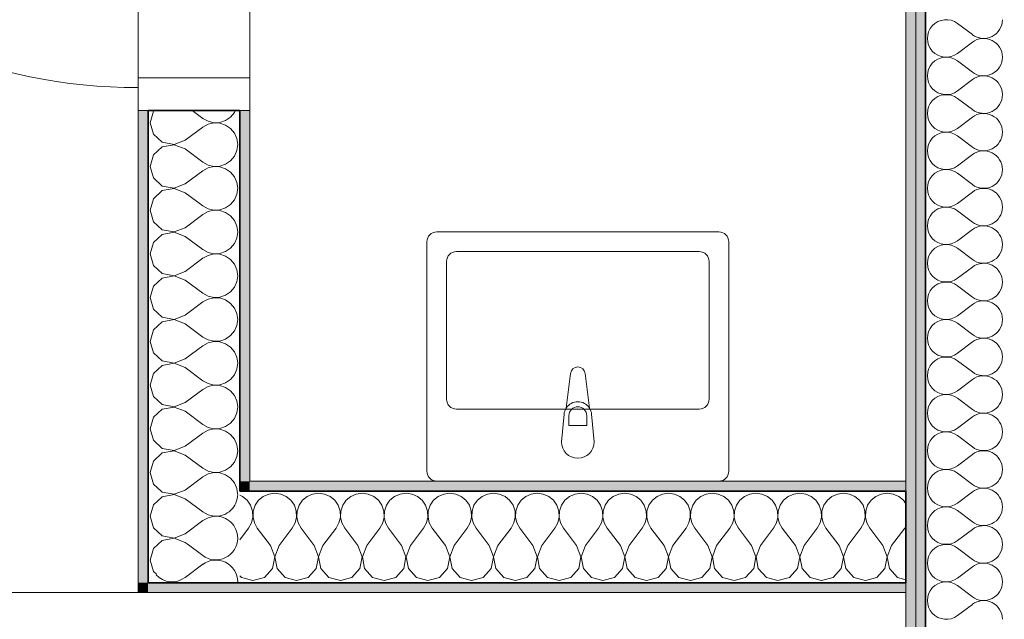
# Model space of a CAD drawing. Header units: centimetres. Extents: x -7.1 to 26.5, y -14.7 to 18.1.
# Tile 81 of 186: x 7.2 to 8.7, y 3.5 to 4.5. Entities that reach past the tile are written whole.
import ezdxf

# ---------------------------------------------------------------- set-up
doc = ezdxf.new("R2010")
doc.units = ezdxf.units.CM
doc.header["$LTSCALE"] = 10
doc.linetypes.add('AUSGEZOGEN', pattern=[0])
for name, color, linetype in [('XR$1$010 Portes', 7, 'Continuous'), ('XR$1$015 Murs intérieurs', 7, 'Continuous'), ('XR$1$015 Murs intérieurs – Lignes de séparation des couches', 7, 'Continuous'), ('XR$1$065 Mobilier installé', 7, 'Continuous'), ('XR$1$080 Définition des locaux – Contour', 7, 'Continuous'), ('XR$3$015 Murs intérieurs – Hachures des composants', 7, 'Continuous')]:
    doc.layers.add(name, color=color, linetype=linetype)

# ---------------------------------------------------------------- blocks, each defined once
blk = doc.blocks.new('COMPLEXOBJECT_12')
at = {"layer": 'XR$1$065 Mobilier installé', "color": 8, "linetype": 'AUSGEZOGEN', "lineweight": 13, "transparency": 33554687}
for p, q in [((8.2768, 4.1335), (7.8468, 4.1335)), ((7.8318, 4.1185), (7.8318, 3.7685)), ((8.2918, 3.7685), (8.2918, 4.1185)), ((7.8468, 3.7535), (8.2768, 3.7535))]:
    blk.add_line(p, q, dxfattribs=at)
for centre, start, end in [((7.8468, 4.1185), 90, 180), ((8.2768, 4.1185), 0, 90), ((7.8468, 3.7685), 180, 270), ((8.2768, 3.7685), 270, 0)]:
    blk.add_arc(centre, 0.015, start, end, dxfattribs=at)
blk = doc.blocks.new('COMPLEXOBJECT_13')
at = {"layer": 'XR$1$065 Mobilier installé', "color": 8, "linetype": 'AUSGEZOGEN', "lineweight": 13, "transparency": 33554687}
for p, q in [((8.044, 3.865), (8.0507, 3.9179)), ((8.0729, 3.9179), (8.0795, 3.865)), ((8.0368, 3.8135), (8.0408, 3.8555)), ((8.0828, 3.8555), (8.0868, 3.8135))]:
    blk.add_line(p, q, dxfattribs=at)
for centre, radius, start, end in [((8.0618, 3.9165), 0.0112, 7.1389, 172.8611), ((8.0618, 3.8536), 0.0211, 147.229, 174.8304), ((8.0618, 3.8536), 0.0211, 5.1696, 32.771), ((8.0618, 3.8135), 0.025, 180, 0)]:
    blk.add_arc(centre, radius, start, end, dxfattribs=at)
blk = doc.blocks.new('COMPLEXOBJECT_145')
at = {"layer": 'XR$3$015 Murs intérieurs – Hachures des composants', "color": 8, "linetype": 'AUSGEZOGEN', "lineweight": 13, "transparency": 33554687}
for p, q in [((8.6403, 4.4514), (8.6632, 4.4343)), ((8.6403, 4.4057), (8.6632, 4.4229)), ((8.6403, 4.3943), (8.6632, 4.3771)), ((8.6403, 4.3486), (8.6632, 4.3657)), ((8.6403, 4.3371), (8.6632, 4.32)), ((8.6403, 4.2914), (8.6632, 4.3086)), ((8.6403, 4.28), (8.6632, 4.2629)), ((8.6403, 4.2343), (8.6632, 4.2514)), ((8.6403, 4.2229), (8.6632, 4.2057)), ((8.6403, 4.1771), (8.6632, 4.1943)), ((8.6403, 4.1657), (8.6632, 4.1486)), ((8.6403, 4.12), (8.6632, 4.1371)), ((8.6403, 4.1086), (8.6632, 4.0914)), ((8.6403, 4.0629), (8.6632, 4.08)), ((8.6403, 4.0514), (8.6632, 4.0343)), ((8.6403, 4.0057), (8.6632, 4.0229)), ((8.6403, 3.9943), (8.6632, 3.9771)), ((8.6403, 3.9486), (8.6632, 3.9657)), ((8.6403, 3.9371), (8.6632, 3.92)), ((8.6403, 3.8914), (8.6632, 3.9086)), ((8.6403, 3.88), (8.6632, 3.8629)), ((8.6403, 3.8343), (8.6632, 3.8514)), ((8.6403, 3.8229), (8.6632, 3.8057)), ((8.6403, 3.7771), (8.6632, 3.7943)), ((8.6403, 3.7657), (8.6632, 3.7486)), ((8.6403, 3.72), (8.6632, 3.7371)), ((8.6403, 3.7086), (8.6632, 3.6914)), ((8.6403, 3.6629), (8.6632, 3.68)), ((8.6403, 3.6514), (8.6632, 3.6343)), ((8.6403, 3.6057), (8.6632, 3.6229)), ((8.6403, 3.5943), (8.6632, 3.5771)), ((8.6403, 3.5486), (8.6632, 3.5657))]:
    blk.add_line(p, q, dxfattribs=at)
for centre, start, end in [((8.6232, 4.4286), 53.1301, 306.8699), ((8.6803, 4.4571), 233.1301, 0), ((8.6803, 4.4), 0, 126.8699), ((8.6232, 4.3714), 53.1301, 306.8699), ((8.6803, 4.4), 233.1301, 0), ((8.6803, 4.3429), 0, 126.8699), ((8.6232, 4.3143), 53.1301, 306.8699), ((8.6803, 4.3429), 233.1301, 0), ((8.6803, 4.2857), 0, 126.8699), ((8.6232, 4.2571), 53.1301, 306.8699), ((8.6803, 4.2857), 233.1301, 0), ((8.6803, 4.2286), 0, 126.8699), ((8.6232, 4.2), 53.1301, 306.8699), ((8.6803, 4.2286), 233.1301, 0), ((8.6803, 4.1714), 0, 126.8699), ((8.6232, 4.1429), 53.1301, 306.8699), ((8.6803, 4.1714), 233.1301, 0), ((8.6803, 4.1143), 0, 126.8699), ((8.6232, 4.0857), 53.1301, 306.8699), ((8.6803, 4.1143), 233.1301, 0), ((8.6803, 4.0571), 0, 126.8699), ((8.6232, 4.0286), 53.1301, 306.8699), ((8.6803, 4.0571), 233.1301, 0), ((8.6803, 4), 0, 126.8699), ((8.6232, 3.9714), 53.1301, 306.8699), ((8.6803, 4), 233.1301, 0), ((8.6803, 3.9429), 0, 126.8699), ((8.6232, 3.9143), 53.1301, 306.8699), ((8.6803, 3.9429), 233.1301, 0), ((8.6803, 3.8857), 0, 126.8699), ((8.6232, 3.8571), 53.1301, 306.8699), ((8.6803, 3.8857), 233.1301, 0), ((8.6803, 3.8286), 0, 126.8699), ((8.6232, 3.8), 53.1301, 306.8699), ((8.6803, 3.8286), 233.1301, 0), ((8.6803, 3.7714), 0, 126.8699), ((8.6232, 3.7429), 53.1301, 306.8699), ((8.6803, 3.7714), 233.1301, 0), ((8.6803, 3.7143), 0, 126.8699), ((8.6232, 3.6857), 53.1301, 306.8699), ((8.6803, 3.7143), 233.1301, 0), ((8.6803, 3.6571), 0, 126.8699), ((8.6232, 3.6286), 53.1301, 306.8699), ((8.6803, 3.6571), 233.1301, 0), ((8.6803, 3.6), 0, 126.8699), ((8.6232, 3.5714), 53.1301, 306.8699), ((8.6803, 3.6), 233.1301, 0), ((8.6803, 3.5429), 0, 126.8699)]:
    blk.add_arc(centre, 0.0286, start, end, dxfattribs=at)
blk = doc.blocks.new('COMPLEXOBJECT_172')
at = {"layer": 'XR$3$015 Murs intérieurs – Hachures des composants', "color": 8, "linetype": 'AUSGEZOGEN', "lineweight": 13, "transparency": 33554687}
for p, q in [((7.4662, 3.6579), (7.4901, 3.64)), ((7.4634, 3.6067), (7.4901, 3.6267))]:
    blk.add_line(p, q, dxfattribs=at)
for centre, start, end in [((7.5101, 3.7333), 266.9235, 0), ((7.5101, 3.7333), 0, 3.0765), ((7.5101, 3.6667), 0, 93.2516), ((7.5101, 3.6667), 233.1301, 0), ((7.5101, 3.6), 0, 126.8699), ((7.4434, 3.6333), 222.7667, 306.8699), ((7.4434, 3.5667), 72.7676, 107.2324), ((7.5101, 3.6), 357.4272, 0)]:
    blk.add_arc(centre, 0.0333, start, end, dxfattribs=at)
blk = doc.blocks.new('COMPLEXOBJECT_174')
at = {"layer": 'XR$3$015 Murs intérieurs – Hachures des composants', "color": 8, "linetype": 'AUSGEZOGEN', "lineweight": 13, "transparency": 33554687}
for p, q in [((7.4151, 4.3175), (7.4101, 4.3)), ((7.4162, 4.3185), (7.4151, 4.3175)), ((7.4743, 4.3185), (7.4901, 4.3067)), ((7.4901, 4.3067), (7.4982, 4.3022)), ((7.525, 4.3035), (7.5326, 4.3087)), ((7.5326, 4.3087), (7.5385, 4.3158)), ((7.5385, 4.3158), (7.5396, 4.3185)), ((7.4101, 4.3), (7.4151, 4.2825)), ((7.4634, 4.2733), (7.4901, 4.2933)), ((7.4982, 4.2978), (7.4901, 4.2933)), ((7.4982, 4.3022), (7.5071, 4.3001)), ((7.5071, 4.2999), (7.4982, 4.2978)), ((7.5071, 4.3001), (7.5163, 4.3006)), ((7.5163, 4.2994), (7.5071, 4.2999)), ((7.5163, 4.3006), (7.525, 4.3035)), ((7.525, 4.2965), (7.5163, 4.2994)), ((7.5326, 4.2913), (7.525, 4.2965)), ((7.4151, 4.2825), (7.4285, 4.2702)), ((7.5385, 4.2842), (7.5326, 4.2913)), ((7.5422, 4.2758), (7.5385, 4.2842)), ((7.4285, 4.2631), (7.4151, 4.2509)), ((7.4285, 4.2702), (7.4464, 4.2668)), ((7.4464, 4.2665), (7.4285, 4.2631)), ((7.4464, 4.2668), (7.4634, 4.2733)), ((7.4634, 4.26), (7.4464, 4.2665)), ((7.5434, 4.2667), (7.5422, 4.2758)), ((7.5422, 4.2576), (7.5434, 4.2667)), ((7.4151, 4.2509), (7.4101, 4.2333)), ((7.4634, 4.26), (7.4901, 4.24)), ((7.5326, 4.2421), (7.5385, 4.2491)), ((7.5385, 4.2491), (7.5422, 4.2576)), ((7.4101, 4.2333), (7.4151, 4.2158)), ((7.4901, 4.24), (7.4982, 4.2355)), ((7.4982, 4.2355), (7.5071, 4.2335)), ((7.5071, 4.2332), (7.4982, 4.2311)), ((7.5071, 4.2335), (7.5163, 4.2339)), ((7.5163, 4.2328), (7.5071, 4.2332)), ((7.5163, 4.2339), (7.525, 4.2369)), ((7.525, 4.2298), (7.5163, 4.2328)), ((7.525, 4.2369), (7.5326, 4.2421)), ((7.4634, 4.2067), (7.4901, 4.2267)), ((7.4982, 4.2311), (7.4901, 4.2267)), ((7.5326, 4.2246), (7.525, 4.2298)), ((7.5385, 4.2175), (7.5326, 4.2246)), ((7.5422, 4.2091), (7.5385, 4.2175)), ((7.4151, 4.2158), (7.4285, 4.2035)), ((7.4285, 4.2035), (7.4464, 4.2001)), ((7.4464, 4.2001), (7.4634, 4.2067)), ((7.5434, 4.2), (7.5422, 4.2091)), ((7.4285, 4.1965), (7.4151, 4.1842)), ((7.4464, 4.1999), (7.4285, 4.1965)), ((7.4634, 4.1933), (7.4464, 4.1999)), ((7.4634, 4.1933), (7.4901, 4.1733)), ((7.5385, 4.1825), (7.5422, 4.1909)), ((7.5422, 4.1909), (7.5434, 4.2)), ((7.4151, 4.1842), (7.4101, 4.1667)), ((7.4901, 4.1733), (7.4982, 4.1689)), ((7.525, 4.1702), (7.5326, 4.1754)), ((7.5326, 4.1754), (7.5385, 4.1825)), ((7.4101, 4.1667), (7.4151, 4.1491)), ((7.4634, 4.14), (7.4901, 4.16)), ((7.4982, 4.1645), (7.4901, 4.16)), ((7.4982, 4.1689), (7.5071, 4.1668)), ((7.5071, 4.1665), (7.4982, 4.1645)), ((7.5071, 4.1668), (7.5163, 4.1672)), ((7.5163, 4.1661), (7.5071, 4.1665)), ((7.5163, 4.1672), (7.525, 4.1702)), ((7.525, 4.1631), (7.5163, 4.1661)), ((7.5326, 4.1579), (7.525, 4.1631)), ((7.5385, 4.1509), (7.5326, 4.1579)), ((7.4151, 4.1491), (7.4285, 4.1369)), ((7.5422, 4.1424), (7.5385, 4.1509)), ((7.5434, 4.1333), (7.5422, 4.1424)), ((7.4285, 4.1298), (7.4151, 4.1175)), ((7.4285, 4.1369), (7.4464, 4.1335)), ((7.4464, 4.1332), (7.4285, 4.1298)), ((7.4464, 4.1335), (7.4634, 4.14)), ((7.4634, 4.1267), (7.4464, 4.1332)), ((7.4634, 4.1267), (7.4901, 4.1067)), ((7.5422, 4.1242), (7.5434, 4.1333)), ((7.4151, 4.1175), (7.4101, 4.1)), ((7.5326, 4.1087), (7.5385, 4.1158)), ((7.5385, 4.1158), (7.5422, 4.1242)), ((7.4101, 4.1), (7.4151, 4.0825)), ((7.4901, 4.1067), (7.4982, 4.1022)), ((7.4982, 4.0978), (7.4901, 4.0933)), ((7.4982, 4.1022), (7.5071, 4.1001)), ((7.5071, 4.0999), (7.4982, 4.0978)), ((7.5071, 4.1001), (7.5163, 4.1006)), ((7.5163, 4.0994), (7.5071, 4.0999)), ((7.5163, 4.1006), (7.525, 4.1035)), ((7.525, 4.0965), (7.5163, 4.0994)), ((7.525, 4.1035), (7.5326, 4.1087)), ((7.4151, 4.0825), (7.4285, 4.0702)), ((7.4634, 4.0733), (7.4901, 4.0933)), ((7.5326, 4.0913), (7.525, 4.0965)), ((7.5385, 4.0842), (7.5326, 4.0913)), ((7.5422, 4.0758), (7.5385, 4.0842)), ((7.4285, 4.0702), (7.4464, 4.0668)), ((7.4464, 4.0668), (7.4634, 4.0733)), ((7.5434, 4.0667), (7.5422, 4.0758)), ((7.5422, 4.0576), (7.5434, 4.0667)), ((7.4285, 4.0631), (7.4151, 4.0509)), ((7.4464, 4.0665), (7.4285, 4.0631)), ((7.4634, 4.06), (7.4464, 4.0665)), ((7.4634, 4.06), (7.4901, 4.04)), ((7.5385, 4.0491), (7.5422, 4.0576)), ((7.4151, 4.0509), (7.4101, 4.0333)), ((7.4901, 4.04), (7.4982, 4.0355)), ((7.5163, 4.0339), (7.525, 4.0369)), ((7.525, 4.0369), (7.5326, 4.0421)), ((7.5326, 4.0421), (7.5385, 4.0491)), ((7.4101, 4.0333), (7.4151, 4.0158)), ((7.4634, 4.0067), (7.4901, 4.0267)), ((7.4982, 4.0311), (7.4901, 4.0267)), ((7.4982, 4.0355), (7.5071, 4.0335)), ((7.5071, 4.0332), (7.4982, 4.0311)), ((7.5071, 4.0335), (7.5163, 4.0339)), ((7.5163, 4.0328), (7.5071, 4.0332)), ((7.525, 4.0298), (7.5163, 4.0328)), ((7.5326, 4.0246), (7.525, 4.0298)), ((7.5385, 4.0175), (7.5326, 4.0246)), ((7.4151, 4.0158), (7.4285, 4.0035)), ((7.4464, 4.0001), (7.4634, 4.0067)), ((7.5422, 4.0091), (7.5385, 4.0175)), ((7.5434, 4), (7.5422, 4.0091)), ((7.4285, 3.9965), (7.4151, 3.9842)), ((7.4285, 4.0035), (7.4464, 4.0001)), ((7.4464, 3.9999), (7.4285, 3.9965)), ((7.4634, 3.9933), (7.4464, 3.9999)), ((7.4634, 3.9933), (7.4901, 3.9733)), ((7.5422, 3.9909), (7.5434, 4)), ((7.4151, 3.9842), (7.4101, 3.9667)), ((7.5326, 3.9754), (7.5385, 3.9825)), ((7.5385, 3.9825), (7.5422, 3.9909)), ((7.4101, 3.9667), (7.4151, 3.9491)), ((7.4901, 3.9733), (7.4982, 3.9689)), ((7.4982, 3.9645), (7.4901, 3.96)), ((7.4982, 3.9689), (7.5071, 3.9668)), ((7.5071, 3.9665), (7.4982, 3.9645)), ((7.5071, 3.9668), (7.5163, 3.9672)), ((7.5163, 3.9661), (7.5071, 3.9665)), ((7.5163, 3.9672), (7.525, 3.9702)), ((7.525, 3.9631), (7.5163, 3.9661)), ((7.525, 3.9702), (7.5326, 3.9754)), ((7.5326, 3.9579), (7.525, 3.9631)), ((7.4151, 3.9491), (7.4285, 3.9369)), ((7.4634, 3.94), (7.4901, 3.96)), ((7.5385, 3.9509), (7.5326, 3.9579)), ((7.5422, 3.9424), (7.5385, 3.9509)), ((7.4285, 3.9369), (7.4464, 3.9335)), ((7.4464, 3.9332), (7.4285, 3.9298)), ((7.4464, 3.9335), (7.4634, 3.94)), ((7.4634, 3.9267), (7.4464, 3.9332)), ((7.5434, 3.9333), (7.5422, 3.9424)), ((7.5422, 3.9242), (7.5434, 3.9333)), ((7.4151, 3.9175), (7.4101, 3.9)), ((7.4285, 3.9298), (7.4151, 3.9175)), ((7.4634, 3.9267), (7.4901, 3.9067)), ((7.5385, 3.9158), (7.5422, 3.9242)), ((7.4901, 3.9067), (7.4982, 3.9022)), ((7.4982, 3.9022), (7.5071, 3.9001)), ((7.5163, 3.9006), (7.525, 3.9035)), ((7.525, 3.9035), (7.5326, 3.9087)), ((7.5326, 3.9087), (7.5385, 3.9158)), ((7.4101, 3.9), (7.4151, 3.8825)), ((7.4634, 3.8733), (7.4901, 3.8933)), ((7.4982, 3.8978), (7.4901, 3.8933)), ((7.5071, 3.8999), (7.4982, 3.8978)), ((7.5071, 3.9001), (7.5163, 3.9006)), ((7.5163, 3.8994), (7.5071, 3.8999)), ((7.525, 3.8965), (7.5163, 3.8994)), ((7.5326, 3.8913), (7.525, 3.8965)), ((7.5385, 3.8842), (7.5326, 3.8913)), ((7.4151, 3.8825), (7.4285, 3.8702)), ((7.4464, 3.8668), (7.4634, 3.8733)), ((7.5422, 3.8758), (7.5385, 3.8842)), ((7.5434, 3.8667), (7.5422, 3.8758)), ((7.4285, 3.8631), (7.4151, 3.8509)), ((7.4285, 3.8702), (7.4464, 3.8668)), ((7.4464, 3.8665), (7.4285, 3.8631)), ((7.4634, 3.86), (7.4464, 3.8665)), ((7.4634, 3.86), (7.4901, 3.84)), ((7.5385, 3.8491), (7.5422, 3.8576)), ((7.5422, 3.8576), (7.5434, 3.8667)), ((7.4151, 3.8509), (7.4101, 3.8333)), ((7.525, 3.8369), (7.5326, 3.8421)), ((7.5326, 3.8421), (7.5385, 3.8491)), ((7.4101, 3.8333), (7.4151, 3.8158)), ((7.4634, 3.8067), (7.4901, 3.8267)), ((7.4901, 3.84), (7.4982, 3.8355)), ((7.4982, 3.8311), (7.4901, 3.8267)), ((7.4982, 3.8355), (7.5071, 3.8335)), ((7.5071, 3.8332), (7.4982, 3.8311)), ((7.5071, 3.8335), (7.5163, 3.8339)), ((7.5163, 3.8328), (7.5071, 3.8332)), ((7.5163, 3.8339), (7.525, 3.8369)), ((7.525, 3.8298), (7.5163, 3.8328)), ((7.5326, 3.8246), (7.525, 3.8298)), ((7.4151, 3.8158), (7.4285, 3.8035)), ((7.5385, 3.8175), (7.5326, 3.8246)), ((7.5422, 3.8091), (7.5385, 3.8175)), ((7.4285, 3.7965), (7.4151, 3.7842)), ((7.4285, 3.8035), (7.4464, 3.8001)), ((7.4464, 3.7999), (7.4285, 3.7965)), ((7.4464, 3.8001), (7.4634, 3.8067)), ((7.4634, 3.7933), (7.4464, 3.7999)), ((7.5434, 3.8), (7.5422, 3.8091)), ((7.5422, 3.7909), (7.5434, 3.8)), ((7.4151, 3.7842), (7.4101, 3.7667)), ((7.4634, 3.7933), (7.4901, 3.7733)), ((7.5326, 3.7754), (7.5385, 3.7825)), ((7.5385, 3.7825), (7.5422, 3.7909)), ((7.4101, 3.7667), (7.4151, 3.7491)), ((7.4901, 3.7733), (7.4982, 3.7689)), ((7.4982, 3.7689), (7.5071, 3.7668)), ((7.5071, 3.7665), (7.4982, 3.7645)), ((7.5071, 3.7668), (7.5163, 3.7672)), ((7.5163, 3.7661), (7.5071, 3.7665)), ((7.5163, 3.7672), (7.525, 3.7702)), ((7.525, 3.7702), (7.5326, 3.7754)), ((7.4634, 3.74), (7.4901, 3.76)), ((7.4982, 3.7645), (7.4901, 3.76)), ((7.525, 3.7631), (7.5163, 3.7661)), ((7.5326, 3.7579), (7.525, 3.7631)), ((7.5385, 3.7509), (7.5326, 3.7579)), ((7.4151, 3.7491), (7.4267, 3.7385)), ((7.4595, 3.7385), (7.4634, 3.74)), ((7.5422, 3.7424), (7.5385, 3.7509)), ((7.5427, 3.7385), (7.5422, 3.7424))]:
    blk.add_line(p, q, dxfattribs=at)
blk = doc.blocks.new('COMPLEXOBJECT_176')
at = {"layer": 'XR$3$015 Murs intérieurs – Hachures des composants', "color": 8, "linetype": 'AUSGEZOGEN', "lineweight": 13, "transparency": 33554687}
for p, q in [((7.4267, 3.7385), (7.4285, 3.7369)), ((7.4285, 3.7369), (7.4464, 3.7335)), ((7.4464, 3.7335), (7.4595, 3.7385)), ((7.5432, 3.7349), (7.5427, 3.7385)), ((7.4285, 3.7298), (7.4151, 3.7175)), ((7.4464, 3.7332), (7.4285, 3.7298)), ((7.4634, 3.7267), (7.4464, 3.7332)), ((7.4634, 3.7267), (7.4901, 3.7067)), ((7.4151, 3.7175), (7.4101, 3.7)), ((7.4901, 3.7067), (7.4982, 3.7022)), ((7.4101, 3.7), (7.4151, 3.6825)), ((7.4634, 3.6733), (7.4901, 3.6933)), ((7.4982, 3.6978), (7.4901, 3.6933)), ((7.4982, 3.7022), (7.5071, 3.7001)), ((7.5071, 3.6999), (7.4982, 3.6978)), ((7.5071, 3.7001), (7.5085, 3.7002)), ((7.5081, 3.6998), (7.5071, 3.6999)), ((7.4151, 3.6825), (7.4285, 3.6702)), ((7.4285, 3.6631), (7.4151, 3.6509)), ((7.4285, 3.6702), (7.4464, 3.6668)), ((7.4464, 3.6665), (7.4285, 3.6631)), ((7.4464, 3.6668), (7.4634, 3.6733)), ((7.4634, 3.66), (7.4464, 3.6665)), ((7.4151, 3.6509), (7.4101, 3.6333)), ((7.4634, 3.66), (7.4662, 3.6579)), ((7.4101, 3.6333), (7.4151, 3.6158)), ((7.4151, 3.6158), (7.4198, 3.6115))]:
    blk.add_line(p, q, dxfattribs=at)
blk = doc.blocks.new('COMPLEXOBJECT_177')
at = {"layer": 'XR$3$015 Murs intérieurs – Hachures des composants', "color": 8, "linetype": 'AUSGEZOGEN', "lineweight": 13, "transparency": 33554687}
for p, q in [((7.5509, 3.7302), (7.5468, 3.732)), ((7.5579, 3.7243), (7.5509, 3.7302)), ((7.5631, 3.7167), (7.5579, 3.7243)), ((7.5754, 3.7243), (7.5702, 3.7167)), ((7.5825, 3.7302), (7.5754, 3.7243)), ((7.5909, 3.7339), (7.5825, 3.7302)), ((7.6, 3.7352), (7.5909, 3.7339)), ((7.6091, 3.7339), (7.6, 3.7352)), ((7.6175, 3.7302), (7.6091, 3.7339)), ((7.6246, 3.7243), (7.6175, 3.7302)), ((7.6298, 3.7167), (7.6246, 3.7243)), ((7.6421, 3.7243), (7.6369, 3.7167)), ((7.6491, 3.7302), (7.6421, 3.7243)), ((7.6576, 3.7339), (7.6491, 3.7302)), ((7.6667, 3.7352), (7.6576, 3.7339)), ((7.6758, 3.7339), (7.6667, 3.7352)), ((7.6842, 3.7302), (7.6758, 3.7339)), ((7.6913, 3.7243), (7.6842, 3.7302)), ((7.6965, 3.7167), (7.6913, 3.7243)), ((7.7087, 3.7243), (7.7035, 3.7167)), ((7.7158, 3.7302), (7.7087, 3.7243)), ((7.7242, 3.7339), (7.7158, 3.7302)), ((7.7333, 3.7352), (7.7242, 3.7339)), ((7.7424, 3.7339), (7.7333, 3.7352)), ((7.7509, 3.7302), (7.7424, 3.7339)), ((7.7579, 3.7243), (7.7509, 3.7302)), ((7.7631, 3.7167), (7.7579, 3.7243)), ((7.7754, 3.7243), (7.7702, 3.7167)), ((7.7825, 3.7302), (7.7754, 3.7243)), ((7.7909, 3.7339), (7.7825, 3.7302)), ((7.8, 3.7352), (7.7909, 3.7339)), ((7.8091, 3.7339), (7.8, 3.7352)), ((7.8175, 3.7302), (7.8091, 3.7339)), ((7.8246, 3.7243), (7.8175, 3.7302)), ((7.8298, 3.7167), (7.8246, 3.7243)), ((7.8421, 3.7243), (7.8369, 3.7167)), ((7.8491, 3.7302), (7.8421, 3.7243)), ((7.8576, 3.7339), (7.8491, 3.7302)), ((7.8667, 3.7352), (7.8576, 3.7339)), ((7.8758, 3.7339), (7.8667, 3.7352)), ((7.8842, 3.7302), (7.8758, 3.7339)), ((7.8913, 3.7243), (7.8842, 3.7302)), ((7.8965, 3.7167), (7.8913, 3.7243)), ((7.9087, 3.7243), (7.9035, 3.7167)), ((7.9158, 3.7302), (7.9087, 3.7243)), ((7.9242, 3.7339), (7.9158, 3.7302)), ((7.9333, 3.7352), (7.9242, 3.7339)), ((7.9424, 3.7339), (7.9333, 3.7352)), ((7.9509, 3.7302), (7.9424, 3.7339)), ((7.9579, 3.7243), (7.9509, 3.7302)), ((7.9631, 3.7167), (7.9579, 3.7243)), ((7.9754, 3.7243), (7.9702, 3.7167)), ((7.9825, 3.7302), (7.9754, 3.7243)), ((7.9909, 3.7339), (7.9825, 3.7302)), ((8, 3.7352), (7.9909, 3.7339)), ((8.0091, 3.7339), (8, 3.7352)), ((8.0175, 3.7302), (8.0091, 3.7339)), ((8.0246, 3.7243), (8.0175, 3.7302)), ((8.0298, 3.7167), (8.0246, 3.7243)), ((8.0421, 3.7243), (8.0369, 3.7167)), ((8.0491, 3.7302), (8.0421, 3.7243)), ((8.0576, 3.7339), (8.0491, 3.7302)), ((8.0667, 3.7352), (8.0576, 3.7339)), ((8.0758, 3.7339), (8.0667, 3.7352)), ((8.0842, 3.7302), (8.0758, 3.7339)), ((8.0913, 3.7243), (8.0842, 3.7302)), ((8.0965, 3.7167), (8.0913, 3.7243)), ((8.1087, 3.7243), (8.1035, 3.7167)), ((8.1158, 3.7302), (8.1087, 3.7243)), ((8.1242, 3.7339), (8.1158, 3.7302)), ((8.1333, 3.7352), (8.1242, 3.7339)), ((8.1424, 3.7339), (8.1333, 3.7352)), ((8.1509, 3.7302), (8.1424, 3.7339)), ((8.1579, 3.7243), (8.1509, 3.7302)), ((8.1631, 3.7167), (8.1579, 3.7243)), ((8.1754, 3.7243), (8.1702, 3.7167)), ((8.1825, 3.7302), (8.1754, 3.7243)), ((8.1909, 3.7339), (8.1825, 3.7302)), ((8.2, 3.7352), (8.1909, 3.7339)), ((8.2091, 3.7339), (8.2, 3.7352)), ((8.2175, 3.7302), (8.2091, 3.7339)), ((8.2246, 3.7243), (8.2175, 3.7302)), ((8.2298, 3.7167), (8.2246, 3.7243)), ((8.2421, 3.7243), (8.2369, 3.7167)), ((8.2491, 3.7302), (8.2421, 3.7243)), ((8.2576, 3.7339), (8.2491, 3.7302)), ((8.2667, 3.7352), (8.2576, 3.7339)), ((8.2758, 3.7339), (8.2667, 3.7352)), ((8.2842, 3.7302), (8.2758, 3.7339)), ((8.2913, 3.7243), (8.2842, 3.7302)), ((8.2965, 3.7167), (8.2913, 3.7243)), ((8.3087, 3.7243), (8.3035, 3.7167)), ((8.3158, 3.7302), (8.3087, 3.7243)), ((8.3242, 3.7339), (8.3158, 3.7302)), ((8.3333, 3.7352), (8.3242, 3.7339)), ((8.3424, 3.7339), (8.3333, 3.7352)), ((8.3509, 3.7302), (8.3424, 3.7339)), ((8.3579, 3.7243), (8.3509, 3.7302)), ((8.3631, 3.7167), (8.3579, 3.7243)), ((8.3754, 3.7243), (8.3702, 3.7167)), ((8.3825, 3.7302), (8.3754, 3.7243)), ((8.3909, 3.7339), (8.3825, 3.7302)), ((8.4, 3.7352), (8.3909, 3.7339)), ((8.4091, 3.7339), (8.4, 3.7352)), ((8.4175, 3.7302), (8.4091, 3.7339)), ((8.4246, 3.7243), (8.4175, 3.7302)), ((8.4298, 3.7167), (8.4246, 3.7243)), ((8.4421, 3.7243), (8.4369, 3.7167)), ((8.4491, 3.7302), (8.4421, 3.7243)), ((8.4576, 3.7339), (8.4491, 3.7302)), ((8.4667, 3.7352), (8.4576, 3.7339)), ((8.4758, 3.7339), (8.4667, 3.7352)), ((8.4842, 3.7302), (8.4758, 3.7339)), ((8.4913, 3.7243), (8.4842, 3.7302)), ((8.4965, 3.7167), (8.4913, 3.7243)), ((8.5087, 3.7243), (8.5035, 3.7167)), ((8.5158, 3.7302), (8.5087, 3.7243)), ((8.5242, 3.7339), (8.5158, 3.7302)), ((8.5333, 3.7352), (8.5242, 3.7339)), ((8.5424, 3.7339), (8.5333, 3.7352)), ((8.5509, 3.7302), (8.5424, 3.7339)), ((8.5579, 3.7243), (8.5509, 3.7302)), ((8.5618, 3.7187), (8.5579, 3.7243)), ((7.5661, 3.708), (7.5631, 3.7167)), ((7.5665, 3.6988), (7.5661, 3.708)), ((7.5672, 3.708), (7.5668, 3.6988)), ((7.5702, 3.7167), (7.5672, 3.708)), ((7.6328, 3.708), (7.6298, 3.7167)), ((7.6332, 3.6988), (7.6328, 3.708)), ((7.6339, 3.708), (7.6335, 3.6988)), ((7.6369, 3.7167), (7.6339, 3.708)), ((7.6994, 3.708), (7.6965, 3.7167)), ((7.6999, 3.6988), (7.6994, 3.708)), ((7.7006, 3.708), (7.7001, 3.6988)), ((7.7035, 3.7167), (7.7006, 3.708)), ((7.7661, 3.708), (7.7631, 3.7167)), ((7.7665, 3.6988), (7.7661, 3.708)), ((7.7672, 3.708), (7.7668, 3.6988)), ((7.7702, 3.7167), (7.7672, 3.708)), ((7.8328, 3.708), (7.8298, 3.7167)), ((7.8332, 3.6988), (7.8328, 3.708)), ((7.8339, 3.708), (7.8335, 3.6988)), ((7.8369, 3.7167), (7.8339, 3.708)), ((7.8994, 3.708), (7.8965, 3.7167)), ((7.8999, 3.6988), (7.8994, 3.708)), ((7.9006, 3.708), (7.9001, 3.6988)), ((7.9035, 3.7167), (7.9006, 3.708)), ((7.9661, 3.708), (7.9631, 3.7167)), ((7.9665, 3.6988), (7.9661, 3.708)), ((7.9672, 3.708), (7.9668, 3.6988)), ((7.9702, 3.7167), (7.9672, 3.708)), ((8.0328, 3.708), (8.0298, 3.7167)), ((8.0332, 3.6988), (8.0328, 3.708)), ((8.0339, 3.708), (8.0335, 3.6988)), ((8.0369, 3.7167), (8.0339, 3.708)), ((8.0994, 3.708), (8.0965, 3.7167)), ((8.0999, 3.6988), (8.0994, 3.708)), ((8.1006, 3.708), (8.1001, 3.6988)), ((8.1035, 3.7167), (8.1006, 3.708)), ((8.1661, 3.708), (8.1631, 3.7167)), ((8.1665, 3.6988), (8.1661, 3.708)), ((8.1672, 3.708), (8.1668, 3.6988)), ((8.1702, 3.7167), (8.1672, 3.708)), ((8.2328, 3.708), (8.2298, 3.7167)), ((8.2332, 3.6988), (8.2328, 3.708)), ((8.2339, 3.708), (8.2335, 3.6988)), ((8.2369, 3.7167), (8.2339, 3.708)), ((8.2994, 3.708), (8.2965, 3.7167)), ((8.2999, 3.6988), (8.2994, 3.708)), ((8.3006, 3.708), (8.3001, 3.6988)), ((8.3035, 3.7167), (8.3006, 3.708)), ((8.3661, 3.708), (8.3631, 3.7167)), ((8.3665, 3.6988), (8.3661, 3.708)), ((8.3672, 3.708), (8.3668, 3.6988)), ((8.3702, 3.7167), (8.3672, 3.708)), ((8.4328, 3.708), (8.4298, 3.7167)), ((8.4332, 3.6988), (8.4328, 3.708)), ((8.4339, 3.708), (8.4335, 3.6988)), ((8.4369, 3.7167), (8.4339, 3.708)), ((8.4994, 3.708), (8.4965, 3.7167)), ((8.4999, 3.6988), (8.4994, 3.708)), ((8.5006, 3.708), (8.5001, 3.6988)), ((8.5035, 3.7167), (8.5006, 3.708)), ((7.5645, 3.6899), (7.5665, 3.6988)), ((7.5668, 3.6988), (7.5689, 3.6899)), ((7.6311, 3.6899), (7.6332, 3.6988)), ((7.6335, 3.6988), (7.6355, 3.6899)), ((7.6978, 3.6899), (7.6999, 3.6988)), ((7.7001, 3.6988), (7.7022, 3.6899)), ((7.7645, 3.6899), (7.7665, 3.6988)), ((7.7668, 3.6988), (7.7689, 3.6899)), ((7.8311, 3.6899), (7.8332, 3.6988)), ((7.8335, 3.6988), (7.8355, 3.6899)), ((7.8978, 3.6899), (7.8999, 3.6988)), ((7.9001, 3.6988), (7.9022, 3.6899)), ((7.9645, 3.6899), (7.9665, 3.6988)), ((7.9668, 3.6988), (7.9689, 3.6899)), ((8.0311, 3.6899), (8.0332, 3.6988)), ((8.0335, 3.6988), (8.0355, 3.6899)), ((8.0978, 3.6899), (8.0999, 3.6988)), ((8.1001, 3.6988), (8.1022, 3.6899)), ((8.1645, 3.6899), (8.1665, 3.6988)), ((8.1668, 3.6988), (8.1689, 3.6899)), ((8.2311, 3.6899), (8.2332, 3.6988)), ((8.2335, 3.6988), (8.2355, 3.6899)), ((8.2978, 3.6899), (8.2999, 3.6988)), ((8.3001, 3.6988), (8.3022, 3.6899)), ((8.3645, 3.6899), (8.3665, 3.6988)), ((8.3668, 3.6988), (8.3689, 3.6899)), ((8.4311, 3.6899), (8.4332, 3.6988)), ((8.4335, 3.6988), (8.4355, 3.6899)), ((8.4978, 3.6899), (8.4999, 3.6988)), ((8.5001, 3.6988), (8.5022, 3.6899)), ((7.5468, 3.6642), (7.56, 3.6818)), ((7.56, 3.6818), (7.5645, 3.6899)), ((7.5689, 3.6899), (7.5733, 3.6818)), ((7.5933, 3.6552), (7.5733, 3.6818)), ((7.6067, 3.6552), (7.6267, 3.6818)), ((7.6267, 3.6818), (7.6311, 3.6899)), ((7.6355, 3.6899), (7.64, 3.6818)), ((7.66, 3.6552), (7.64, 3.6818)), ((7.6733, 3.6552), (7.6933, 3.6818)), ((7.6933, 3.6818), (7.6978, 3.6899)), ((7.7022, 3.6899), (7.7067, 3.6818)), ((7.7267, 3.6552), (7.7067, 3.6818)), ((7.74, 3.6552), (7.76, 3.6818)), ((7.76, 3.6818), (7.7645, 3.6899)), ((7.7689, 3.6899), (7.7733, 3.6818)), ((7.7933, 3.6552), (7.7733, 3.6818)), ((7.8067, 3.6552), (7.8267, 3.6818)), ((7.8267, 3.6818), (7.8311, 3.6899)), ((7.8355, 3.6899), (7.84, 3.6818)), ((7.86, 3.6552), (7.84, 3.6818)), ((7.8733, 3.6552), (7.8933, 3.6818)), ((7.8933, 3.6818), (7.8978, 3.6899)), ((7.9022, 3.6899), (7.9067, 3.6818)), ((7.9267, 3.6552), (7.9067, 3.6818)), ((7.94, 3.6552), (7.96, 3.6818)), ((7.96, 3.6818), (7.9645, 3.6899)), ((7.9689, 3.6899), (7.9733, 3.6818)), ((7.9933, 3.6552), (7.9733, 3.6818)), ((8.0067, 3.6552), (8.0267, 3.6818)), ((8.0267, 3.6818), (8.0311, 3.6899)), ((8.0355, 3.6899), (8.04, 3.6818)), ((8.06, 3.6552), (8.04, 3.6818)), ((8.0733, 3.6552), (8.0933, 3.6818)), ((8.0933, 3.6818), (8.0978, 3.6899)), ((8.1022, 3.6899), (8.1067, 3.6818)), ((8.1267, 3.6552), (8.1067, 3.6818)), ((8.14, 3.6552), (8.16, 3.6818)), ((8.16, 3.6818), (8.1645, 3.6899)), ((8.1689, 3.6899), (8.1733, 3.6818)), ((8.1933, 3.6552), (8.1733, 3.6818)), ((8.2067, 3.6552), (8.2267, 3.6818)), ((8.2267, 3.6818), (8.2311, 3.6899)), ((8.2355, 3.6899), (8.24, 3.6818)), ((8.26, 3.6552), (8.24, 3.6818)), ((8.2733, 3.6552), (8.2933, 3.6818)), ((8.2933, 3.6818), (8.2978, 3.6899)), ((8.3022, 3.6899), (8.3067, 3.6818)), ((8.3267, 3.6552), (8.3067, 3.6818)), ((8.34, 3.6552), (8.36, 3.6818)), ((8.36, 3.6818), (8.3645, 3.6899)), ((8.3689, 3.6899), (8.3733, 3.6818)), ((8.3933, 3.6552), (8.3733, 3.6818)), ((8.4067, 3.6552), (8.4267, 3.6818)), ((8.4267, 3.6818), (8.4311, 3.6899)), ((8.4355, 3.6899), (8.44, 3.6818)), ((8.46, 3.6552), (8.44, 3.6818)), ((8.4733, 3.6552), (8.4933, 3.6818)), ((8.4933, 3.6818), (8.4978, 3.6899)), ((8.5022, 3.6899), (8.5067, 3.6818)), ((8.5267, 3.6552), (8.5067, 3.6818)), ((8.54, 3.6552), (8.56, 3.6818)), ((8.56, 3.6818), (8.5618, 3.685)), ((7.5999, 3.6382), (7.5933, 3.6552)), ((7.6067, 3.6552), (7.6001, 3.6382)), ((7.6665, 3.6382), (7.66, 3.6552)), ((7.6733, 3.6552), (7.6668, 3.6382)), ((7.7332, 3.6382), (7.7267, 3.6552)), ((7.74, 3.6552), (7.7335, 3.6382)), ((7.7999, 3.6382), (7.7933, 3.6552)), ((7.8067, 3.6552), (7.8001, 3.6382)), ((7.8665, 3.6382), (7.86, 3.6552)), ((7.8733, 3.6552), (7.8668, 3.6382)), ((7.9332, 3.6382), (7.9267, 3.6552)), ((7.94, 3.6552), (7.9335, 3.6382)), ((7.9999, 3.6382), (7.9933, 3.6552)), ((8.0067, 3.6552), (8.0001, 3.6382)), ((8.0665, 3.6382), (8.06, 3.6552)), ((8.0733, 3.6552), (8.0668, 3.6382)), ((8.1332, 3.6382), (8.1267, 3.6552)), ((8.14, 3.6552), (8.1335, 3.6382)), ((8.1999, 3.6382), (8.1933, 3.6552)), ((8.2067, 3.6552), (8.2001, 3.6382)), ((8.2665, 3.6382), (8.26, 3.6552)), ((8.2733, 3.6552), (8.2668, 3.6382)), ((8.3332, 3.6382), (8.3267, 3.6552)), ((8.34, 3.6552), (8.3335, 3.6382)), ((8.3999, 3.6382), (8.3933, 3.6552)), ((8.4067, 3.6552), (8.4001, 3.6382)), ((8.4665, 3.6382), (8.46, 3.6552)), ((8.4733, 3.6552), (8.4668, 3.6382)), ((8.5332, 3.6382), (8.5267, 3.6552)), ((8.54, 3.6552), (8.5335, 3.6382)), ((7.5965, 3.6203), (7.5999, 3.6382)), ((7.6001, 3.6382), (7.6035, 3.6203)), ((7.6631, 3.6203), (7.6665, 3.6382)), ((7.6668, 3.6382), (7.6702, 3.6203)), ((7.7298, 3.6203), (7.7332, 3.6382)), ((7.7335, 3.6382), (7.7369, 3.6203)), ((7.7965, 3.6203), (7.7999, 3.6382)), ((7.8001, 3.6382), (7.8035, 3.6203)), ((7.8631, 3.6203), (7.8665, 3.6382)), ((7.8668, 3.6382), (7.8702, 3.6203)), ((7.9298, 3.6203), (7.9332, 3.6382)), ((7.9335, 3.6382), (7.9369, 3.6203)), ((7.9965, 3.6203), (7.9999, 3.6382)), ((8.0001, 3.6382), (8.0035, 3.6203)), ((8.0631, 3.6203), (8.0665, 3.6382)), ((8.0668, 3.6382), (8.0702, 3.6203)), ((8.1298, 3.6203), (8.1332, 3.6382)), ((8.1335, 3.6382), (8.1369, 3.6203)), ((8.1965, 3.6203), (8.1999, 3.6382)), ((8.2001, 3.6382), (8.2035, 3.6203)), ((8.2631, 3.6203), (8.2665, 3.6382)), ((8.2668, 3.6382), (8.2702, 3.6203)), ((8.3298, 3.6203), (8.3332, 3.6382)), ((8.3335, 3.6382), (8.3369, 3.6203)), ((8.3965, 3.6203), (8.3999, 3.6382)), ((8.4001, 3.6382), (8.4035, 3.6203)), ((8.4631, 3.6203), (8.4665, 3.6382)), ((8.4668, 3.6382), (8.4702, 3.6203)), ((8.5298, 3.6203), (8.5332, 3.6382)), ((8.5335, 3.6382), (8.5369, 3.6203)), ((7.5842, 3.6068), (7.5965, 3.6203)), ((7.6035, 3.6203), (7.6158, 3.6068)), ((7.6509, 3.6068), (7.6631, 3.6203)), ((7.6702, 3.6203), (7.6825, 3.6068)), ((7.7175, 3.6068), (7.7298, 3.6203)), ((7.7369, 3.6203), (7.7491, 3.6068)), ((7.7842, 3.6068), (7.7965, 3.6203)), ((7.8035, 3.6203), (7.8158, 3.6068)), ((7.8509, 3.6068), (7.8631, 3.6203)), ((7.8702, 3.6203), (7.8825, 3.6068)), ((7.9175, 3.6068), (7.9298, 3.6203)), ((7.9369, 3.6203), (7.9491, 3.6068)), ((7.9842, 3.6068), (7.9965, 3.6203)), ((8.0035, 3.6203), (8.0158, 3.6068)), ((8.0509, 3.6068), (8.0631, 3.6203)), ((8.0702, 3.6203), (8.0825, 3.6068)), ((8.1175, 3.6068), (8.1298, 3.6203)), ((8.1369, 3.6203), (8.1491, 3.6068)), ((8.1842, 3.6068), (8.1965, 3.6203)), ((8.2035, 3.6203), (8.2158, 3.6068)), ((8.2509, 3.6068), (8.2631, 3.6203)), ((8.2702, 3.6203), (8.2825, 3.6068)), ((8.3175, 3.6068), (8.3298, 3.6203)), ((8.3369, 3.6203), (8.3491, 3.6068)), ((8.3842, 3.6068), (8.3965, 3.6203)), ((8.4035, 3.6203), (8.4158, 3.6068)), ((8.4509, 3.6068), (8.4631, 3.6203)), ((8.4702, 3.6203), (8.4825, 3.6068)), ((8.5175, 3.6068), (8.5298, 3.6203)), ((8.5369, 3.6203), (8.5491, 3.6068)), ((7.5468, 3.6094), (7.5491, 3.6068)), ((7.5491, 3.6068), (7.5667, 3.6018)), ((7.5667, 3.6018), (7.5842, 3.6068)), ((7.6158, 3.6068), (7.6333, 3.6018)), ((7.6333, 3.6018), (7.6509, 3.6068)), ((7.6825, 3.6068), (7.7, 3.6018)), ((7.7, 3.6018), (7.7175, 3.6068)), ((7.7491, 3.6068), (7.7667, 3.6018)), ((7.7667, 3.6018), (7.7842, 3.6068)), ((7.8158, 3.6068), (7.8333, 3.6018)), ((7.8333, 3.6018), (7.8509, 3.6068)), ((7.8825, 3.6068), (7.9, 3.6018)), ((7.9, 3.6018), (7.9175, 3.6068)), ((7.9491, 3.6068), (7.9667, 3.6018)), ((7.9667, 3.6018), (7.9842, 3.6068)), ((8.0158, 3.6068), (8.0333, 3.6018)), ((8.0333, 3.6018), (8.0509, 3.6068)), ((8.0825, 3.6068), (8.1, 3.6018)), ((8.1, 3.6018), (8.1175, 3.6068)), ((8.1491, 3.6068), (8.1667, 3.6018)), ((8.1667, 3.6018), (8.1842, 3.6068)), ((8.2158, 3.6068), (8.2333, 3.6018)), ((8.2333, 3.6018), (8.2509, 3.6068)), ((8.2825, 3.6068), (8.3, 3.6018)), ((8.3, 3.6018), (8.3175, 3.6068)), ((8.3491, 3.6068), (8.3667, 3.6018)), ((8.3667, 3.6018), (8.3842, 3.6068)), ((8.4158, 3.6068), (8.4333, 3.6018)), ((8.4333, 3.6018), (8.4509, 3.6068)), ((8.4825, 3.6068), (8.5, 3.6018)), ((8.5, 3.6018), (8.5175, 3.6068)), ((8.5491, 3.6068), (8.5618, 3.6032))]:
    blk.add_line(p, q, dxfattribs=at)

msp = doc.modelspace()

# ---------------------------------------------------------------- hatches: boundary and pattern name
at = {"layer": 'XR$3$015 Murs intérieurs – Hachures des composants', "linetype": 'AUSGEZOGEN', "lineweight": 13, "true_color": 0x202020, "transparency": 33554687}
for points in [[(8.5618, 6.2235), (8.5618, -3.6465), (8.5768, -3.6465), (8.5768, 6.2235)], [(8.5768, 6.2085), (8.5768, -3.6465), (8.5918, -3.6465), (8.5918, 6.2085)], [(7.4068, 4.3185), (7.3918, 4.3185), (7.3918, 3.5985), (7.4068, 3.5985)], [(7.5618, 4.3185), (7.5468, 4.3185), (7.5468, 3.7535), (7.5618, 3.7535)], [(7.5618, 3.7535), (7.5468, 3.7385), (7.5618, 3.7385)], [(7.5468, 3.7535), (7.5468, 3.7385), (7.5618, 3.7535)], [(7.5618, 3.7385), (8.5618, 3.7385), (8.5618, 3.7535), (7.5618, 3.7535)], [(7.4068, 3.5985), (7.3918, 3.5835), (7.4068, 3.5835)], [(7.3918, 3.5985), (7.3918, 3.5835), (7.4068, 3.5985)], [(7.4068, 3.5835), (8.5618, 3.5835), (8.5618, 3.5985), (7.4068, 3.5985)]]:
    msp.add_hatch(color=250, dxfattribs=at).paths.add_polyline_path(points)

# ---------------------------------------------------------------- linework, layer by layer
at = {"layer": 'XR$1$010 Portes', "color": 7, "linetype": 'AUSGEZOGEN', "lineweight": 13, "transparency": 33554687}
for p, q in [((7.5618, 4.3685), (7.3918, 4.3685)), ((7.3918, 4.3685), (7.3918, 4.3185)), ((7.5618, 4.3185), (7.5618, 4.3685)), ((7.3918, 4.3185), (7.5618, 4.3185)), ((7.4068, 4.3185), (7.3918, 4.3185)), ((7.4068, 4.3185), (7.3918, 4.3185)), ((7.5468, 4.3185), (7.4068, 4.3185)), ((7.5468, 4.3185), (7.4068, 4.3185)), ((7.5618, 4.3185), (7.5468, 4.3185)), ((7.5618, 4.3185), (7.5468, 4.3185))]:
    msp.add_line(p, q, dxfattribs=at)
msp.add_arc((7.3918, 5.1735), 0.82, 180, 270, dxfattribs=at)
at = {"layer": 'XR$1$015 Murs intérieurs', "color": 7, "linetype": 'AUSGEZOGEN', "lineweight": 18, "transparency": 33554687}
for p, q in [((8.5618, 6.2385), (8.5618, -3.6465)), ((7.4068, 4.3185), (7.3918, 4.3185)), ((7.3918, 4.3185), (7.3918, 3.5835)), ((7.5618, 4.3185), (7.5468, 4.3185)), ((7.5618, 3.7535), (7.5618, 4.3185)), ((8.5618, 3.7535), (7.5618, 3.7535)), ((8.5618, 3.7385), (8.5618, 3.7535)), ((8.5618, 3.5835), (8.5618, 3.5985)), ((7.3918, 3.5835), (7.4068, 3.5835)), ((7.4068, 3.5835), (8.5618, 3.5835))]:
    msp.add_line(p, q, dxfattribs=at)
at = {"layer": 'XR$1$015 Murs intérieurs', "color": 7, "linetype": 'AUSGEZOGEN', "lineweight": 35, "transparency": 33554687}
for p, q in [((7.5468, 4.3185), (7.4068, 4.3185)), ((8.5618, 3.5985), (8.5618, 3.7385))]:
    msp.add_line(p, q, dxfattribs=at)
at = {"layer": 'XR$1$015 Murs intérieurs – Lignes de séparation des couches', "color": 7, "linetype": 'AUSGEZOGEN', "lineweight": 18, "transparency": 33554687}
msp.add_line((8.5768, 6.2085), (8.5768, -3.6465), dxfattribs=at)
at = {"layer": 'XR$1$015 Murs intérieurs – Lignes de séparation des couches', "color": 7, "linetype": 'AUSGEZOGEN', "lineweight": 35, "transparency": 33554687}
for p, q in [((8.5918, 6.0885), (8.5918, -3.6465)), ((7.4068, 4.3185), (7.4068, 3.7385)), ((7.5468, 4.3185), (7.5468, 3.7535)), ((7.5468, 3.7535), (7.5468, 3.7385)), ((7.4068, 3.7385), (7.4068, 3.5985)), ((7.5468, 3.7385), (7.5618, 3.7385)), ((7.5468, 3.7385), (7.5618, 3.7385)), ((7.5618, 3.7385), (8.5618, 3.7385)), ((7.4068, 3.5985), (7.5468, 3.5985)), ((7.4068, 3.5985), (7.5468, 3.5985)), ((7.5468, 3.5985), (8.5618, 3.5985))]:
    msp.add_line(p, q, dxfattribs=at)
at = {"layer": 'XR$1$065 Mobilier installé', "color": 8, "linetype": 'AUSGEZOGEN', "lineweight": 13, "transparency": 33554687}
for p, q in [((8.2468, 4.1035), (7.8768, 4.1035)), ((7.8618, 4.0885), (7.8618, 3.8785)), ((8.2618, 3.8785), (8.2618, 4.0885)), ((7.8768, 3.8635), (8.2468, 3.8635)), ((8.0482, 3.8533), (8.0482, 3.8384)), ((8.0754, 3.8384), (8.0754, 3.8533)), ((8.0482, 3.8384), (8.0754, 3.8384))]:
    msp.add_line(p, q, dxfattribs=at)
for centre, radius, start, end in [((7.8768, 4.0885), 0.015, 90, 180), ((8.2468, 4.0885), 0.015, 0, 90), ((7.8768, 3.8785), 0.015, 180, 270), ((8.0618, 3.8536), 0.0211, 32.771, 147.229), ((8.2468, 3.8785), 0.015, 270, 0), ((8.0618, 3.8533), 0.0136, 0, 180)]:
    msp.add_arc(centre, radius, start, end, dxfattribs=at)
at = {"layer": 'XR$1$080 Définition des locaux – Contour', "color": 8, "linetype": 'AUSGEZOGEN', "lineweight": 13, "transparency": 33554687}
for points in [[(9.6418, 8.1935), (6.2718, 8.1935), (6.2718, 3.5835), (7.3918, 3.5835), (7.3918, 5.8735), (7.3918, 6.2385), (9.6418, 6.2385), (9.6418, 8.1935)], [(7.5618, 5.8668), (7.5618, 3.7535), (8.5618, 3.7535), (8.5618, 5.8668), (7.5618, 5.8668)], [(8.5618, -3.6456), (8.5618, 3.5835), (7.4318, 3.5835), (6.2318, 3.5835), (2.2818, 3.5835), (2.2818, -3.6456), (8.5618, -3.6456)]]:
    msp.add_lwpolyline(points, close=True, dxfattribs=at)

# ---------------------------------------------------------------- block references
at = {"layer": 'XR$1$065 Mobilier installé', "color": 8, "linetype": 'AUSGEZOGEN', "lineweight": 13, "transparency": 33554687}
for name in ['COMPLEXOBJECT_12', 'COMPLEXOBJECT_13']:
    msp.add_blockref(name, (0, 0), dxfattribs=at)
at = {"layer": 'XR$3$015 Murs intérieurs – Hachures des composants', "color": 8, "linetype": 'AUSGEZOGEN', "lineweight": 13, "transparency": 33554687}
for name in ['COMPLEXOBJECT_145', 'COMPLEXOBJECT_174', 'COMPLEXOBJECT_176', 'COMPLEXOBJECT_172', 'COMPLEXOBJECT_177']:
    msp.add_blockref(name, (0, 0), dxfattribs=at)

doc.saveas('drawing.dxf')
